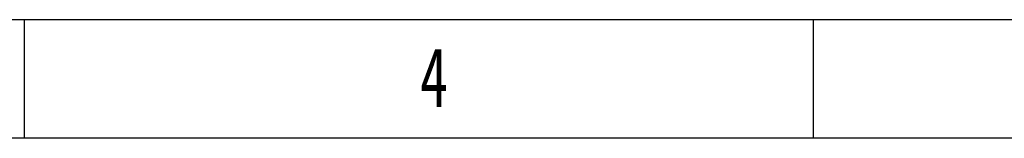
# Model space of a CAD drawing. Header units: millimetres. Extents: x 1088 to 3786, y 72 to 1979.
# Tile 57 of 62: x 2526 to 2904, y 1934 to 1979. Entities that reach past the tile are written whole.
import ezdxf

# ---------------------------------------------------------------- set-up
doc = ezdxf.new("R2010")
doc.units = ezdxf.units.MM
doc.styles.add('样式 1', font='SimSun.ttf', dxfattribs={"width": 0.7, "height": 2.5})

# ---------------------------------------------------------------- blocks, each defined once
blk = doc.blocks.new('1')
at = {"lineweight": -3}
for p, q in [((5412.64, 1938.74), (3145.33, 1938.74)), ((4355.33, 1900.57), (4355.33, 1938.74)), ((4610.11, 1900.57), (4610.11, 1938.74)), ((5374.47, 1900.57), (3183.5, 1900.57))]:
    blk.add_line(p, q, dxfattribs=at)
at = {"lineweight": -3, "insert": (4483.02, 1929.73), "char_height": 19.0852, "width": 9.306, "attachment_point": 1, "style": '样式 1'}
blk.add_mtext('{\\fSimSun|b0|i0|c134|p2;4}', dxfattribs=at)

msp = doc.modelspace()

# ---------------------------------------------------------------- block references
at = {"xscale": 1.18976, "yscale": 1.18976, "zscale": 1.18976}
msp.add_blockref('1', (-2654.009, -327.181), dxfattribs=at)

doc.saveas('drawing.dxf')
